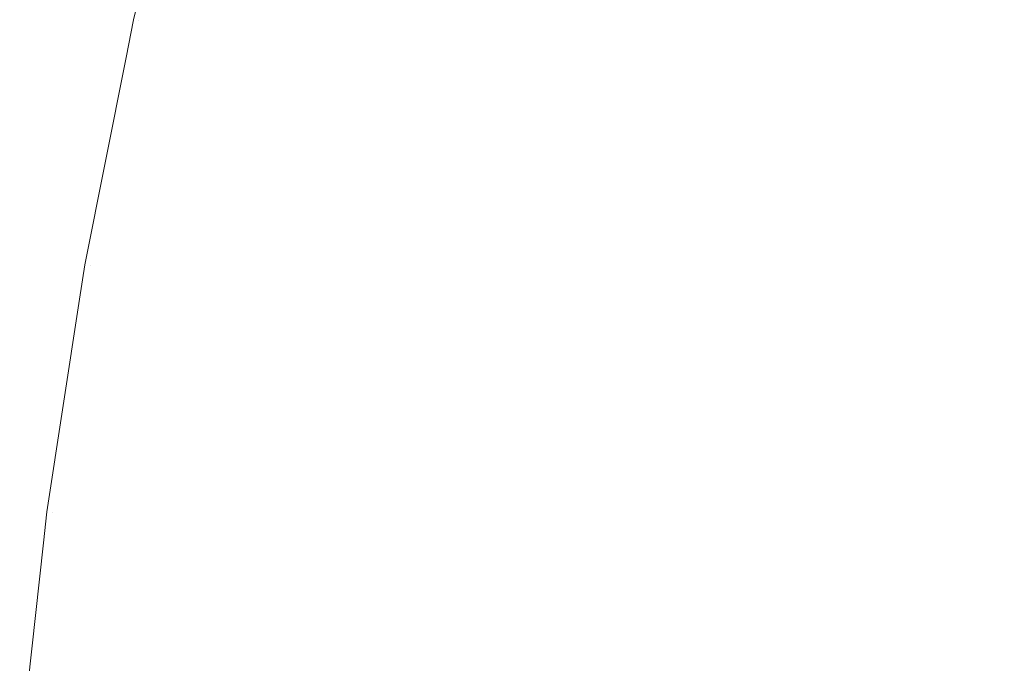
# Model space of a CAD drawing. Header units: centimetres. Extents: x -26 to 27.3, y 37.2 to 39.
# Tile 49 of 256: x -25.9594 to -25.9422, y 38.9105 to 38.9218. Entities that reach past the tile are written whole.
import ezdxf

# ---------------------------------------------------------------- set-up
doc = ezdxf.new("R2010")
doc.units = ezdxf.units.CM
doc.header["$LTSCALE"] = 2.54
doc.layers.add('Lucido design-1', color=7, linetype='Continuous')

# ---------------------------------------------------------------- blocks, each defined once
blk = doc.blocks.new('Gruppo-6-1')
at = {"color": 7, "linetype": 'Continuous', "lineweight": 9}
for points, invisible_edges in [([(-25.956503, 38.925273, -349.382667), (-25.957363, 38.921756, -349.382667), (-25.957317, 38.921746, -349.379592), (-25.956281, 38.925982, -349.379592)], 14), ([(-25.956503, 38.925273, -373.34943), (-25.957363, 38.921756, -373.34943), (-25.957317, 38.921746, -373.346355), (-25.956281, 38.925982, -373.346355)], 14), ([(-25.956234, 38.925969, -349.987027), (-25.95727, 38.921735, -349.987027), (-25.957363, 38.921756, -349.982667), (-25.956503, 38.925273, -349.982667)], 11), ([(-25.956234, 38.925969, -373.95379), (-25.95727, 38.921735, -373.95379), (-25.957363, 38.921756, -373.94943), (-25.956503, 38.925273, -373.94943)], 11), ([(-25.957108, 38.921699, -349.375446), (-25.956074, 38.925926, -349.375446), (-25.956281, 38.925982, -349.379592), (-25.957317, 38.921746, -349.379592)], 15), ([(-25.957108, 38.921699, -373.342209), (-25.956074, 38.925926, -373.342209), (-25.956281, 38.925982, -373.346355), (-25.957317, 38.921746, -373.346355)], 15), ([(-25.95727, 38.921735, -349.987027), (-25.956234, 38.925969, -349.987027), (-25.955977, 38.9259, -349.991159), (-25.957011, 38.921678, -349.991159)], 15), ([(-25.95727, 38.921735, -373.95379), (-25.956234, 38.925969, -373.95379), (-25.955977, 38.9259, -373.957922), (-25.957011, 38.921678, -373.957922)], 15), ([(-25.956732, 38.921616, -349.37131), (-25.955701, 38.925826, -349.37131), (-25.956074, 38.925926, -349.375446), (-25.957108, 38.921699, -349.375446)], 15), ([(-25.956732, 38.921616, -373.338073), (-25.955701, 38.925826, -373.338073), (-25.956074, 38.925926, -373.342209), (-25.957108, 38.921699, -373.342209)], 15), ([(-25.957011, 38.921678, -349.991159), (-25.955977, 38.9259, -349.991159), (-25.955556, 38.925787, -349.995273), (-25.956584, 38.921583, -349.995273)], 15), ([(-25.957011, 38.921678, -373.957922), (-25.955977, 38.9259, -373.957922), (-25.955556, 38.925787, -373.962036), (-25.956584, 38.921583, -373.962036)], 15), ([(-25.956187, 38.921495, -349.367189), (-25.955162, 38.925682, -349.367189), (-25.955701, 38.925826, -349.37131), (-25.956732, 38.921616, -349.37131)], 15), ([(-25.956187, 38.921495, -373.333952), (-25.955162, 38.925682, -373.333952), (-25.955701, 38.925826, -373.338073), (-25.956732, 38.921616, -373.338073)], 15), ([(-25.956584, 38.921583, -349.995273), (-25.955556, 38.925787, -349.995273), (-25.95497, 38.925631, -349.999363), (-25.955993, 38.921452, -349.999363)], 15), ([(-25.956584, 38.921583, -373.962036), (-25.955556, 38.925787, -373.962036), (-25.95497, 38.925631, -373.966126), (-25.955993, 38.921452, -373.966126)], 15), ([(-25.955475, 38.921337, -349.363092), (-25.954458, 38.925493, -349.363092), (-25.955162, 38.925682, -349.367189), (-25.956187, 38.921495, -349.367189)], 15), ([(-25.955475, 38.921337, -373.329855), (-25.954458, 38.925493, -373.329855), (-25.955162, 38.925682, -373.333952), (-25.956187, 38.921495, -373.333952)], 15), ([(-25.955993, 38.921452, -349.999363), (-25.95497, 38.925631, -349.999363), (-25.954223, 38.92543, -350.00342), (-25.955238, 38.921285, -350.00342)], 15), ([(-25.955993, 38.921452, -373.966126), (-25.95497, 38.925631, -373.966126), (-25.954223, 38.92543, -373.970183), (-25.955238, 38.921285, -373.970183)], 15), ([(-25.954596, 38.921142, -349.359025), (-25.953588, 38.92526, -349.359025), (-25.954458, 38.925493, -349.363092), (-25.955475, 38.921337, -349.363092)], 15), ([(-25.954596, 38.921142, -373.325788), (-25.953588, 38.92526, -373.325788), (-25.954458, 38.925493, -373.329855), (-25.955475, 38.921337, -373.329855)], 15), ([(-25.955238, 38.921285, -350.00342), (-25.954223, 38.92543, -350.00342), (-25.953316, 38.925187, -350.007438), (-25.95432, 38.921081, -350.007438)], 15), ([(-25.955238, 38.921285, -373.970183), (-25.954223, 38.92543, -373.970183), (-25.953316, 38.925187, -373.974201), (-25.95432, 38.921081, -373.974201)], 15), ([(-25.953551, 38.920911, -349.354995), (-25.952555, 38.924983, -349.354995), (-25.953588, 38.92526, -349.359025), (-25.954596, 38.921142, -349.359025)], 15), ([(-25.953551, 38.920911, -373.321758), (-25.952555, 38.924983, -373.321758), (-25.953588, 38.92526, -373.325788), (-25.954596, 38.921142, -373.325788)], 15), ([(-25.95432, 38.921081, -350.007438), (-25.953316, 38.925187, -350.007438), (-25.95225, 38.924902, -350.011411), (-25.953243, 38.920843, -350.011411)], 15), ([(-25.95432, 38.921081, -373.974201), (-25.953316, 38.925187, -373.974201), (-25.95225, 38.924902, -373.978174), (-25.953243, 38.920843, -373.978174)], 15), ([(-25.952342, 38.920643, -349.35101), (-25.951359, 38.924663, -349.35101), (-25.952555, 38.924983, -349.354995), (-25.953551, 38.920911, -349.354995)], 15), ([(-25.952342, 38.920643, -373.317773), (-25.951359, 38.924663, -373.317773), (-25.952555, 38.924983, -373.321758), (-25.953551, 38.920911, -373.321758)], 15), ([(-25.953243, 38.920843, -350.011411), (-25.95225, 38.924902, -350.011411), (-25.951028, 38.924574, -350.015332), (-25.952008, 38.920569, -350.015332)], 15), ([(-25.953243, 38.920843, -373.978174), (-25.95225, 38.924902, -373.978174), (-25.951028, 38.924574, -373.982095), (-25.952008, 38.920569, -373.982095)], 15), ([(-25.950971, 38.920339, -349.347077), (-25.950002, 38.924299, -349.347077), (-25.951359, 38.924663, -349.35101), (-25.952342, 38.920643, -349.35101)], 15), ([(-25.950971, 38.920339, -373.31384), (-25.950002, 38.924299, -373.31384), (-25.951359, 38.924663, -373.317773), (-25.952342, 38.920643, -373.317773)], 15), ([(-25.952008, 38.920569, -350.015332), (-25.951028, 38.924574, -350.015332), (-25.949652, 38.924206, -350.019194), (-25.950617, 38.92026, -350.019194)], 15), ([(-25.952008, 38.920569, -373.982095), (-25.951028, 38.924574, -373.982095), (-25.949652, 38.924206, -373.985957), (-25.950617, 38.92026, -373.985957)], 15), ([(-25.949439, 38.919999, -349.343202), (-25.948486, 38.923893, -349.343202), (-25.950002, 38.924299, -349.347077), (-25.950971, 38.920339, -349.347077)], 15), ([(-25.949439, 38.919999, -373.309965), (-25.948486, 38.923893, -373.309965), (-25.950002, 38.924299, -373.31384), (-25.950971, 38.920339, -373.31384)], 15), ([(-25.950617, 38.92026, -350.019194), (-25.949652, 38.924206, -350.019194), (-25.948125, 38.923796, -350.02299), (-25.949074, 38.919918, -350.02299)], 15), ([(-25.950617, 38.92026, -373.985957), (-25.949652, 38.924206, -373.985957), (-25.948125, 38.923796, -373.989753), (-25.949074, 38.919918, -373.989753)], 15), ([(-25.947748, 38.919624, -349.339392), (-25.946814, 38.923445, -349.339392), (-25.948486, 38.923893, -349.343202), (-25.949439, 38.919999, -349.343202)], 15), ([(-25.947748, 38.919624, -373.306155), (-25.946814, 38.923445, -373.306155), (-25.948486, 38.923893, -373.309965), (-25.949439, 38.919999, -373.309965)], 15), ([(-25.949074, 38.919918, -350.02299), (-25.948125, 38.923796, -350.02299), (-25.94645, 38.923348, -350.026716), (-25.947381, 38.919543, -350.026716)], 15), ([(-25.949074, 38.919918, -373.989753), (-25.948125, 38.923796, -373.989753), (-25.94645, 38.923348, -373.993479), (-25.947381, 38.919543, -373.993479)], 15), ([(-25.945902, 38.919215, -349.335655), (-25.944987, 38.922956, -349.335655), (-25.946814, 38.923445, -349.339392), (-25.947748, 38.919624, -349.339392)], 15), ([(-25.945902, 38.919215, -373.302418), (-25.944987, 38.922956, -373.302418), (-25.946814, 38.923445, -373.306155), (-25.947748, 38.919624, -373.306155)], 15), ([(-25.947381, 38.919543, -350.026716), (-25.94645, 38.923348, -350.026716), (-25.944631, 38.92286, -350.030363), (-25.945542, 38.919135, -350.030363)], 15), ([(-25.947381, 38.919543, -373.993479), (-25.94645, 38.923348, -373.993479), (-25.944631, 38.92286, -373.997126), (-25.945542, 38.919135, -373.997126)], 15), ([(-25.943903, 38.918772, -349.331997), (-25.943009, 38.922425, -349.331997), (-25.944987, 38.922956, -349.335655), (-25.945902, 38.919215, -349.335655)], 15), ([(-25.943903, 38.918772, -373.29876), (-25.943009, 38.922425, -373.29876), (-25.944987, 38.922956, -373.302418), (-25.945902, 38.919215, -373.302418)], 15), ([(-25.945542, 38.919135, -350.030363), (-25.944631, 38.92286, -350.030363), (-25.94267, 38.922335, -350.033928), (-25.943561, 38.918696, -350.033928)], 15), ([(-25.945542, 38.919135, -373.997126), (-25.944631, 38.92286, -373.997126), (-25.94267, 38.922335, -374.000691), (-25.943561, 38.918696, -374.000691)], 15), ([(-25.941753, 38.918295, -349.328425), (-25.940882, 38.921856, -349.328425), (-25.943009, 38.922425, -349.331997), (-25.943903, 38.918772, -349.331997)], 15), ([(-25.941753, 38.918295, -373.295188), (-25.940882, 38.921856, -373.295188), (-25.943009, 38.922425, -373.29876), (-25.943903, 38.918772, -373.29876)], 15), ([(-25.943561, 38.918696, -350.033928), (-25.94267, 38.922335, -350.033928), (-25.940572, 38.921773, -350.037403), (-25.94144, 38.918226, -350.037403)], 15), ([(-25.943561, 38.918696, -374.000691), (-25.94267, 38.922335, -374.000691), (-25.940572, 38.921773, -374.004166), (-25.94144, 38.918226, -374.004166)], 15), ([(-25.957494, 38.921098, -349.382667), (-25.958214, 38.917477, -349.382667), (-25.958168, 38.917469, -349.379592), (-25.957317, 38.921746, -349.379592)], 14), ([(-25.957494, 38.921098, -373.34943), (-25.958214, 38.917477, -373.34943), (-25.958168, 38.917469, -373.346355), (-25.957317, 38.921746, -373.346355)], 14), ([(-25.95727, 38.921735, -349.987027), (-25.958121, 38.91746, -349.987027), (-25.958214, 38.917477, -349.982667), (-25.957494, 38.921098, -349.982667)], 11), ([(-25.95727, 38.921735, -373.95379), (-25.958121, 38.91746, -373.95379), (-25.958214, 38.917477, -373.94943), (-25.957494, 38.921098, -373.94943)], 11), ([(-25.957957, 38.917431, -349.375446), (-25.957108, 38.921699, -349.375446), (-25.957317, 38.921746, -349.379592), (-25.958168, 38.917469, -349.379592)], 15), ([(-25.957957, 38.917431, -373.342209), (-25.957108, 38.921699, -373.342209), (-25.957317, 38.921746, -373.346355), (-25.958168, 38.917469, -373.346355)], 15), ([(-25.958121, 38.91746, -349.987027), (-25.95727, 38.921735, -349.987027), (-25.957011, 38.921678, -349.991159), (-25.957859, 38.917414, -349.991159)], 15), ([(-25.958121, 38.91746, -373.95379), (-25.95727, 38.921735, -373.95379), (-25.957011, 38.921678, -373.957922), (-25.957859, 38.917414, -373.957922)], 15), ([(-25.957577, 38.917364, -349.37131), (-25.956732, 38.921616, -349.37131), (-25.957108, 38.921699, -349.375446), (-25.957957, 38.917431, -349.375446)], 15), ([(-25.957577, 38.917364, -373.338073), (-25.956732, 38.921616, -373.338073), (-25.957108, 38.921699, -373.342209), (-25.957957, 38.917431, -373.342209)], 15), ([(-25.957317, 38.921746, -349.379592), (-25.957363, 38.921756, -349.382667), (-25.957494, 38.921098, -349.382667)], 9), ([(-25.957363, 38.921756, -349.982667), (-25.957494, 38.921098, -349.982667), (-25.957494, 38.921098, -349.382667), (-25.957363, 38.921756, -349.382667)], 10), ([(-25.957494, 38.921098, -349.982667), (-25.957363, 38.921756, -349.982667), (-25.95727, 38.921735, -349.987027)], 10), ([(-25.957317, 38.921746, -373.346355), (-25.957363, 38.921756, -373.34943), (-25.957494, 38.921098, -373.34943)], 9), ([(-25.957363, 38.921756, -373.94943), (-25.957494, 38.921098, -373.94943), (-25.957494, 38.921098, -373.34943), (-25.957363, 38.921756, -373.34943)], 10), ([(-25.957494, 38.921098, -373.94943), (-25.957363, 38.921756, -373.94943), (-25.95727, 38.921735, -373.95379)], 10), ([(-25.957859, 38.917414, -349.991159), (-25.957011, 38.921678, -349.991159), (-25.956584, 38.921583, -349.995273), (-25.957429, 38.917338, -349.995273)], 15), ([(-25.957859, 38.917414, -373.957922), (-25.957011, 38.921678, -373.957922), (-25.956584, 38.921583, -373.962036), (-25.957429, 38.917338, -373.962036)], 15), ([(-25.957028, 38.917268, -349.367189), (-25.956187, 38.921495, -349.367189), (-25.956732, 38.921616, -349.37131), (-25.957577, 38.917364, -349.37131)], 15), ([(-25.957028, 38.917268, -373.333952), (-25.956187, 38.921495, -373.333952), (-25.956732, 38.921616, -373.338073), (-25.957577, 38.917364, -373.338073)], 15), ([(-25.957429, 38.917338, -349.995273), (-25.956584, 38.921583, -349.995273), (-25.955993, 38.921452, -349.999363), (-25.956832, 38.917233, -349.999363)], 15), ([(-25.957429, 38.917338, -373.962036), (-25.956584, 38.921583, -373.962036), (-25.955993, 38.921452, -373.966126), (-25.956832, 38.917233, -373.966126)], 15), ([(-25.956309, 38.917141, -349.363092), (-25.955475, 38.921337, -349.363092), (-25.956187, 38.921495, -349.367189), (-25.957028, 38.917268, -349.367189)], 15), ([(-25.956309, 38.917141, -373.329855), (-25.955475, 38.921337, -373.329855), (-25.956187, 38.921495, -373.333952), (-25.957028, 38.917268, -373.333952)], 15), ([(-25.956832, 38.917233, -349.999363), (-25.955993, 38.921452, -349.999363), (-25.955238, 38.921285, -350.00342), (-25.95607, 38.917099, -350.00342)], 15), ([(-25.956832, 38.917233, -373.966126), (-25.955993, 38.921452, -373.966126), (-25.955238, 38.921285, -373.970183), (-25.95607, 38.917099, -373.970183)], 15), ([(-25.955423, 38.916985, -349.359025), (-25.954596, 38.921142, -349.359025), (-25.955475, 38.921337, -349.363092), (-25.956309, 38.917141, -349.363092)], 15), ([(-25.955423, 38.916985, -373.325788), (-25.954596, 38.921142, -373.325788), (-25.955475, 38.921337, -373.329855), (-25.956309, 38.917141, -373.329855)], 15), ([(-25.95607, 38.917099, -350.00342), (-25.955238, 38.921285, -350.00342), (-25.95432, 38.921081, -350.007438), (-25.955145, 38.916936, -350.007438)], 15), ([(-25.95607, 38.917099, -373.970183), (-25.955238, 38.921285, -373.970183), (-25.95432, 38.921081, -373.974201), (-25.955145, 38.916936, -373.974201)], 15), ([(-25.958214, 38.917477, -349.382667), (-25.957494, 38.921098, -349.382667), (-25.957494, 38.921098, -349.982667), (-25.958214, 38.917477, -349.982667)], 10), ([(-25.958214, 38.917477, -373.34943), (-25.957494, 38.921098, -373.34943), (-25.957494, 38.921098, -373.94943), (-25.958214, 38.917477, -373.94943)], 10), ([(-25.954369, 38.916799, -349.354995), (-25.953551, 38.920911, -349.354995), (-25.954596, 38.921142, -349.359025), (-25.955423, 38.916985, -349.359025)], 15), ([(-25.954369, 38.916799, -373.321758), (-25.953551, 38.920911, -373.321758), (-25.954596, 38.921142, -373.325788), (-25.955423, 38.916985, -373.325788)], 15), ([(-25.955145, 38.916936, -350.007438), (-25.95432, 38.921081, -350.007438), (-25.953243, 38.920843, -350.011411), (-25.954058, 38.916744, -350.011411)], 15), ([(-25.955145, 38.916936, -373.974201), (-25.95432, 38.921081, -373.974201), (-25.953243, 38.920843, -373.978174), (-25.954058, 38.916744, -373.978174)], 15), ([(-25.95315, 38.916584, -349.35101), (-25.952342, 38.920643, -349.35101), (-25.953551, 38.920911, -349.354995), (-25.954369, 38.916799, -349.354995)], 15), ([(-25.95315, 38.916584, -373.317773), (-25.952342, 38.920643, -373.317773), (-25.953551, 38.920911, -373.321758), (-25.954369, 38.916799, -373.321758)], 15), ([(-25.954058, 38.916744, -350.011411), (-25.953243, 38.920843, -350.011411), (-25.952008, 38.920569, -350.015332), (-25.952812, 38.916524, -350.015332)], 15), ([(-25.954058, 38.916744, -373.978174), (-25.953243, 38.920843, -373.978174), (-25.952008, 38.920569, -373.982095), (-25.952812, 38.916524, -373.982095)], 15), ([(-25.951766, 38.91634, -349.347077), (-25.950971, 38.920339, -349.347077), (-25.952342, 38.920643, -349.35101), (-25.95315, 38.916584, -349.35101)], 15), ([(-25.951766, 38.91634, -373.31384), (-25.950971, 38.920339, -373.31384), (-25.952342, 38.920643, -373.317773), (-25.95315, 38.916584, -373.317773)], 15), ([(-25.952812, 38.916524, -350.015332), (-25.952008, 38.920569, -350.015332), (-25.950617, 38.92026, -350.019194), (-25.95141, 38.916277, -350.019194)], 15), ([(-25.952812, 38.916524, -373.982095), (-25.952008, 38.920569, -373.982095), (-25.950617, 38.92026, -373.985957), (-25.95141, 38.916277, -373.985957)], 15), ([(-25.950221, 38.916067, -349.343202), (-25.949439, 38.919999, -349.343202), (-25.950971, 38.920339, -349.347077), (-25.951766, 38.91634, -349.347077)], 15), ([(-25.950221, 38.916067, -373.309965), (-25.949439, 38.919999, -373.309965), (-25.950971, 38.920339, -373.31384), (-25.951766, 38.91634, -373.31384)], 15), ([(-25.95141, 38.916277, -350.019194), (-25.950617, 38.92026, -350.019194), (-25.949074, 38.919918, -350.02299), (-25.949853, 38.916002, -350.02299)], 15), ([(-25.95141, 38.916277, -373.985957), (-25.950617, 38.92026, -373.985957), (-25.949074, 38.919918, -373.989753), (-25.949853, 38.916002, -373.989753)], 15), ([(-25.948516, 38.915767, -349.339392), (-25.947748, 38.919624, -349.339392), (-25.949439, 38.919999, -349.343202), (-25.950221, 38.916067, -349.343202)], 15), ([(-25.948516, 38.915767, -373.306155), (-25.947748, 38.919624, -373.306155), (-25.949439, 38.919999, -373.309965), (-25.950221, 38.916067, -373.309965)], 15), ([(-25.949853, 38.916002, -350.02299), (-25.949074, 38.919918, -350.02299), (-25.947381, 38.919543, -350.026716), (-25.948146, 38.915701, -350.026716)], 15), ([(-25.949853, 38.916002, -373.989753), (-25.949074, 38.919918, -373.989753), (-25.947381, 38.919543, -373.993479), (-25.948146, 38.915701, -373.993479)], 15), ([(-25.946653, 38.915438, -349.335655), (-25.945902, 38.919215, -349.335655), (-25.947748, 38.919624, -349.339392), (-25.948516, 38.915767, -349.339392)], 15), ([(-25.946653, 38.915438, -373.302418), (-25.945902, 38.919215, -373.302418), (-25.947748, 38.919624, -373.306155), (-25.948516, 38.915767, -373.306155)], 15), ([(-25.948146, 38.915701, -350.026716), (-25.947381, 38.919543, -350.026716), (-25.945542, 38.919135, -350.030363), (-25.946291, 38.915374, -350.030363)], 15), ([(-25.948146, 38.915701, -373.993479), (-25.947381, 38.919543, -373.993479), (-25.945542, 38.919135, -373.997126), (-25.946291, 38.915374, -373.997126)], 15), ([(-25.944636, 38.915083, -349.331997), (-25.943903, 38.918772, -349.331997), (-25.945902, 38.919215, -349.335655), (-25.946653, 38.915438, -349.335655)], 15), ([(-25.944636, 38.915083, -373.29876), (-25.943903, 38.918772, -373.29876), (-25.945902, 38.919215, -373.302418), (-25.946653, 38.915438, -373.302418)], 15), ([(-25.946291, 38.915374, -350.030363), (-25.945542, 38.919135, -350.030363), (-25.943561, 38.918696, -350.033928), (-25.944291, 38.915022, -350.033928)], 15), ([(-25.946291, 38.915374, -373.997126), (-25.945542, 38.919135, -373.997126), (-25.943561, 38.918696, -374.000691), (-25.944291, 38.915022, -374.000691)], 15), ([(-25.942468, 38.9147, -349.328425), (-25.941753, 38.918295, -349.328425), (-25.943903, 38.918772, -349.331997), (-25.944636, 38.915083, -349.331997)], 15), ([(-25.942468, 38.9147, -373.295188), (-25.941753, 38.918295, -373.295188), (-25.943903, 38.918772, -373.29876), (-25.944636, 38.915083, -373.29876)], 15), ([(-25.944291, 38.915022, -350.033928), (-25.943561, 38.918696, -350.033928), (-25.94144, 38.918226, -350.037403), (-25.942152, 38.914645, -350.037403)], 15), ([(-25.944291, 38.915022, -374.000691), (-25.943561, 38.918696, -374.000691), (-25.94144, 38.918226, -374.004166), (-25.942152, 38.914645, -374.004166)], 15), ([(-25.940152, 38.914292, -349.324944), (-25.939457, 38.917786, -349.324944), (-25.941753, 38.918295, -349.328425), (-25.942468, 38.9147, -349.328425)], 15), ([(-25.940152, 38.914292, -373.291708), (-25.939457, 38.917786, -373.291708), (-25.941753, 38.918295, -373.295188), (-25.942468, 38.9147, -373.295188)], 15), ([(-25.942152, 38.914645, -350.037403), (-25.94144, 38.918226, -350.037403), (-25.939184, 38.917726, -350.040783), (-25.939876, 38.914243, -350.040783)], 15), ([(-25.958307, 38.916878, -349.382667), (-25.958878, 38.913165, -349.382667), (-25.958831, 38.913158, -349.379592), (-25.958168, 38.917469, -349.379592)], 14), ([(-25.958307, 38.916878, -373.34943), (-25.958878, 38.913165, -373.34943), (-25.958831, 38.913158, -373.346355), (-25.958168, 38.917469, -373.346355)], 14), ([(-25.958121, 38.91746, -349.987027), (-25.958784, 38.913152, -349.987027), (-25.958878, 38.913165, -349.982667), (-25.958307, 38.916878, -349.982667)], 11), ([(-25.958121, 38.91746, -373.95379), (-25.958784, 38.913152, -373.95379), (-25.958878, 38.913165, -373.94943), (-25.958307, 38.916878, -373.94943)], 11), ([(-25.958619, 38.913131, -349.375446), (-25.957957, 38.917431, -349.375446), (-25.958168, 38.917469, -349.379592), (-25.958831, 38.913158, -349.379592)], 15), ([(-25.958619, 38.913131, -373.342209), (-25.957957, 38.917431, -373.342209), (-25.958168, 38.917469, -373.346355), (-25.958831, 38.913158, -373.346355)], 15), ([(-25.958784, 38.913152, -349.987027), (-25.958121, 38.91746, -349.987027), (-25.957859, 38.917414, -349.991159), (-25.95852, 38.913117, -349.991159)], 15), ([(-25.958784, 38.913152, -373.95379), (-25.958121, 38.91746, -373.95379), (-25.957859, 38.917414, -373.957922), (-25.95852, 38.913117, -373.957922)], 15), ([(-25.958237, 38.91308, -349.37131), (-25.957577, 38.917364, -349.37131), (-25.957957, 38.917431, -349.375446), (-25.958619, 38.913131, -349.375446)], 15), ([(-25.958237, 38.91308, -373.338073), (-25.957577, 38.917364, -373.338073), (-25.957957, 38.917431, -373.342209), (-25.958619, 38.913131, -373.342209)], 15), ([(-25.95852, 38.913117, -349.991159), (-25.957859, 38.917414, -349.991159), (-25.957429, 38.917338, -349.995273), (-25.958087, 38.91306, -349.995273)], 15), ([(-25.95852, 38.913117, -373.957922), (-25.957859, 38.917414, -373.957922), (-25.957429, 38.917338, -373.962036), (-25.958087, 38.91306, -373.962036)], 15), ([(-25.958168, 38.917469, -349.379592), (-25.958214, 38.917477, -349.382667), (-25.958307, 38.916878, -349.382667)], 9), ([(-25.958214, 38.917477, -349.982667), (-25.958307, 38.916878, -349.982667), (-25.958307, 38.916878, -349.382667), (-25.958214, 38.917477, -349.382667)], 10), ([(-25.958307, 38.916878, -349.982667), (-25.958214, 38.917477, -349.982667), (-25.958121, 38.91746, -349.987027)], 10), ([(-25.958168, 38.917469, -373.346355), (-25.958214, 38.917477, -373.34943), (-25.958307, 38.916878, -373.34943)], 9), ([(-25.958214, 38.917477, -373.94943), (-25.958307, 38.916878, -373.94943), (-25.958307, 38.916878, -373.34943), (-25.958214, 38.917477, -373.34943)], 10), ([(-25.958307, 38.916878, -373.94943), (-25.958214, 38.917477, -373.94943), (-25.958121, 38.91746, -373.95379)], 10), ([(-25.957683, 38.913007, -349.367189), (-25.957028, 38.917268, -349.367189), (-25.957577, 38.917364, -349.37131), (-25.958237, 38.91308, -349.37131)], 15), ([(-25.957683, 38.913007, -373.333952), (-25.957028, 38.917268, -373.333952), (-25.957577, 38.917364, -373.338073), (-25.958237, 38.91308, -373.338073)], 15), ([(-25.958087, 38.91306, -349.995273), (-25.957429, 38.917338, -349.995273), (-25.956832, 38.917233, -349.999363), (-25.957487, 38.912981, -349.999363)], 15), ([(-25.958087, 38.91306, -373.962036), (-25.957429, 38.917338, -373.962036), (-25.956832, 38.917233, -373.966126), (-25.957487, 38.912981, -373.966126)], 15), ([(-25.95696, 38.912912, -349.363092), (-25.956309, 38.917141, -349.363092), (-25.957028, 38.917268, -349.367189), (-25.957683, 38.913007, -349.367189)], 15), ([(-25.95696, 38.912912, -373.329855), (-25.956309, 38.917141, -373.329855), (-25.957028, 38.917268, -373.333952), (-25.957683, 38.913007, -373.333952)], 15), ([(-25.957487, 38.912981, -349.999363), (-25.956832, 38.917233, -349.999363), (-25.95607, 38.917099, -350.00342), (-25.95672, 38.91288, -350.00342)], 15), ([(-25.957487, 38.912981, -373.966126), (-25.956832, 38.917233, -373.966126), (-25.95607, 38.917099, -373.970183), (-25.95672, 38.91288, -373.970183)], 15), ([(-25.956068, 38.912795, -349.359025), (-25.955423, 38.916985, -349.359025), (-25.956309, 38.917141, -349.363092), (-25.95696, 38.912912, -349.363092)], 15), ([(-25.956068, 38.912795, -373.325788), (-25.955423, 38.916985, -373.325788), (-25.956309, 38.917141, -373.329855), (-25.95696, 38.912912, -373.329855)], 15), ([(-25.95672, 38.91288, -350.00342), (-25.95607, 38.917099, -350.00342), (-25.955145, 38.916936, -350.007438), (-25.955788, 38.912758, -350.007438)], 15), ([(-25.95672, 38.91288, -373.970183), (-25.95607, 38.917099, -373.970183), (-25.955145, 38.916936, -373.974201), (-25.955788, 38.912758, -373.974201)], 15), ([(-25.958878, 38.913165, -349.382667), (-25.958307, 38.916878, -349.382667), (-25.958307, 38.916878, -349.982667), (-25.958878, 38.913165, -349.982667)], 10), ([(-25.958878, 38.913165, -373.34943), (-25.958307, 38.916878, -373.34943), (-25.958307, 38.916878, -373.94943), (-25.958878, 38.913165, -373.94943)], 10), ([(-25.955007, 38.912655, -349.354995), (-25.954369, 38.916799, -349.354995), (-25.955423, 38.916985, -349.359025), (-25.956068, 38.912795, -349.359025)], 15), ([(-25.955007, 38.912655, -373.321758), (-25.954369, 38.916799, -373.321758), (-25.955423, 38.916985, -373.325788), (-25.956068, 38.912795, -373.325788)], 15), ([(-25.955788, 38.912758, -350.007438), (-25.955145, 38.916936, -350.007438), (-25.954058, 38.916744, -350.011411), (-25.954694, 38.912614, -350.011411)], 15), ([(-25.955788, 38.912758, -373.974201), (-25.955145, 38.916936, -373.974201), (-25.954058, 38.916744, -373.978174), (-25.954694, 38.912614, -373.978174)], 15), ([(-25.953779, 38.912493, -349.35101), (-25.95315, 38.916584, -349.35101), (-25.954369, 38.916799, -349.354995), (-25.955007, 38.912655, -349.354995)], 15), ([(-25.953779, 38.912493, -373.317773), (-25.95315, 38.916584, -373.317773), (-25.954369, 38.916799, -373.321758), (-25.955007, 38.912655, -373.321758)], 15), ([(-25.954694, 38.912614, -350.011411), (-25.954058, 38.916744, -350.011411), (-25.952812, 38.916524, -350.015332), (-25.95344, 38.912449, -350.015332)], 15), ([(-25.954694, 38.912614, -373.978174), (-25.954058, 38.916744, -373.978174), (-25.952812, 38.916524, -373.982095), (-25.95344, 38.912449, -373.982095)], 15), ([(-25.952387, 38.91231, -349.347077), (-25.951766, 38.91634, -349.347077), (-25.95315, 38.916584, -349.35101), (-25.953779, 38.912493, -349.35101)], 15), ([(-25.952387, 38.91231, -373.31384), (-25.951766, 38.91634, -373.31384), (-25.95315, 38.916584, -373.317773), (-25.953779, 38.912493, -373.317773)], 15), ([(-25.95344, 38.912449, -350.015332), (-25.952812, 38.916524, -350.015332), (-25.95141, 38.916277, -350.019194), (-25.952027, 38.912263, -350.019194)], 15), ([(-25.95344, 38.912449, -373.982095), (-25.952812, 38.916524, -373.982095), (-25.95141, 38.916277, -373.985957), (-25.952027, 38.912263, -373.985957)], 15), ([(-25.950831, 38.912105, -349.343202), (-25.950221, 38.916067, -349.343202), (-25.951766, 38.91634, -349.347077), (-25.952387, 38.91231, -349.347077)], 15), ([(-25.950831, 38.912105, -373.309965), (-25.950221, 38.916067, -373.309965), (-25.951766, 38.91634, -373.31384), (-25.952387, 38.91231, -373.31384)], 15), ([(-25.952027, 38.912263, -350.019194), (-25.95141, 38.916277, -350.019194), (-25.949853, 38.916002, -350.02299), (-25.95046, 38.912056, -350.02299)], 15), ([(-25.952027, 38.912263, -373.985957), (-25.95141, 38.916277, -373.985957), (-25.949853, 38.916002, -373.989753), (-25.95046, 38.912056, -373.989753)], 15), ([(-25.949114, 38.911879, -349.339392), (-25.948516, 38.915767, -349.339392), (-25.950221, 38.916067, -349.343202), (-25.950831, 38.912105, -349.343202)], 15), ([(-25.949114, 38.911879, -373.306155), (-25.948516, 38.915767, -373.306155), (-25.950221, 38.916067, -373.309965), (-25.950831, 38.912105, -373.309965)], 15), ([(-25.95046, 38.912056, -350.02299), (-25.949853, 38.916002, -350.02299), (-25.948146, 38.915701, -350.026716), (-25.948741, 38.91183, -350.026716)], 15), ([(-25.95046, 38.912056, -373.989753), (-25.949853, 38.916002, -373.989753), (-25.948146, 38.915701, -373.993479), (-25.948741, 38.91183, -373.993479)], 15), ([(-25.947239, 38.911632, -349.335655), (-25.946653, 38.915438, -349.335655), (-25.948516, 38.915767, -349.339392), (-25.949114, 38.911879, -349.339392)], 15), ([(-25.947239, 38.911632, -373.302418), (-25.946653, 38.915438, -373.302418), (-25.948516, 38.915767, -373.306155), (-25.949114, 38.911879, -373.306155)], 15), ([(-25.948741, 38.91183, -350.026716), (-25.948146, 38.915701, -350.026716), (-25.946291, 38.915374, -350.030363), (-25.946874, 38.911584, -350.030363)], 15), ([(-25.948741, 38.91183, -373.993479), (-25.948146, 38.915701, -373.993479), (-25.946291, 38.915374, -373.997126), (-25.946874, 38.911584, -373.997126)], 15), ([(-25.945209, 38.911365, -349.331997), (-25.944636, 38.915083, -349.331997), (-25.946653, 38.915438, -349.335655), (-25.947239, 38.911632, -349.335655)], 15), ([(-25.945209, 38.911365, -373.29876), (-25.944636, 38.915083, -373.29876), (-25.946653, 38.915438, -373.302418), (-25.947239, 38.911632, -373.302418)], 15), ([(-25.946874, 38.911584, -350.030363), (-25.946291, 38.915374, -350.030363), (-25.944291, 38.915022, -350.033928), (-25.944861, 38.911319, -350.033928)], 15), ([(-25.946874, 38.911584, -373.997126), (-25.946291, 38.915374, -373.997126), (-25.944291, 38.915022, -374.000691), (-25.944861, 38.911319, -374.000691)], 15), ([(-25.943026, 38.911078, -349.328425), (-25.942468, 38.9147, -349.328425), (-25.944636, 38.915083, -349.331997), (-25.945209, 38.911365, -349.331997)], 15), ([(-25.943026, 38.911078, -373.295188), (-25.942468, 38.9147, -373.295188), (-25.944636, 38.915083, -373.29876), (-25.945209, 38.911365, -373.29876)], 15), ([(-25.944861, 38.911319, -350.033928), (-25.944291, 38.915022, -350.033928), (-25.942152, 38.914645, -350.037403), (-25.942708, 38.911036, -350.037403)], 15), ([(-25.944861, 38.911319, -374.000691), (-25.944291, 38.915022, -374.000691), (-25.942152, 38.914645, -374.004166), (-25.942708, 38.911036, -374.004166)], 15), ([(-25.940694, 38.910771, -349.324944), (-25.940152, 38.914292, -349.324944), (-25.942468, 38.9147, -349.328425), (-25.943026, 38.911078, -349.328425)], 15), ([(-25.940694, 38.910771, -373.291708), (-25.940152, 38.914292, -373.291708), (-25.942468, 38.9147, -373.295188), (-25.943026, 38.911078, -373.295188)], 15), ([(-25.942708, 38.911036, -350.037403), (-25.942152, 38.914645, -350.037403), (-25.939876, 38.914243, -350.040783), (-25.940416, 38.910734, -350.040783)], 15), ([(-25.942708, 38.911036, -374.004166), (-25.942152, 38.914645, -374.004166), (-25.939876, 38.914243, -374.007546), (-25.940416, 38.910734, -374.007546)], 15), ([(-25.958938, 38.91262, -349.382667), (-25.959353, 38.908828, -349.382667), (-25.959306, 38.908823, -349.379592), (-25.958831, 38.913158, -349.379592)], 14), ([(-25.958938, 38.91262, -373.34943), (-25.959353, 38.908828, -373.34943), (-25.959306, 38.908823, -373.346355), (-25.958831, 38.913158, -373.346355)], 14), ([(-25.958784, 38.913152, -349.987027), (-25.959258, 38.908819, -349.987027), (-25.959353, 38.908828, -349.982667), (-25.958938, 38.91262, -349.982667)], 11), ([(-25.958784, 38.913152, -373.95379), (-25.959258, 38.908819, -373.95379), (-25.959353, 38.908828, -373.94943), (-25.958938, 38.91262, -373.94943)], 11), ([(-25.959093, 38.908805, -349.375446), (-25.958619, 38.913131, -349.375446), (-25.958831, 38.913158, -349.379592), (-25.959306, 38.908823, -349.379592)], 15), ([(-25.959093, 38.908805, -373.342209), (-25.958619, 38.913131, -373.342209), (-25.958831, 38.913158, -373.346355), (-25.959306, 38.908823, -373.346355)], 15), ([(-25.959258, 38.908819, -349.987027), (-25.958784, 38.913152, -349.987027), (-25.95852, 38.913117, -349.991159), (-25.958993, 38.908796, -349.991159)], 15), ([(-25.959258, 38.908819, -373.95379), (-25.958784, 38.913152, -373.95379), (-25.95852, 38.913117, -373.957922), (-25.958993, 38.908796, -373.957922)], 15), ([(-25.958709, 38.908771, -349.37131), (-25.958237, 38.91308, -349.37131), (-25.958619, 38.913131, -349.375446), (-25.959093, 38.908805, -349.375446)], 15), ([(-25.958709, 38.908771, -373.338073), (-25.958237, 38.91308, -373.338073), (-25.958619, 38.913131, -373.342209), (-25.959093, 38.908805, -373.342209)], 15), ([(-25.958993, 38.908796, -349.991159), (-25.95852, 38.913117, -349.991159), (-25.958087, 38.91306, -349.995273), (-25.958558, 38.908758, -349.995273)], 15), ([(-25.958993, 38.908796, -373.957922), (-25.95852, 38.913117, -373.957922), (-25.958087, 38.91306, -373.962036), (-25.958558, 38.908758, -373.962036)], 15), ([(-25.958831, 38.913158, -349.379592), (-25.958878, 38.913165, -349.382667), (-25.958938, 38.91262, -349.382667)], 9), ([(-25.958878, 38.913165, -349.982667), (-25.958938, 38.91262, -349.982667), (-25.958938, 38.91262, -349.382667), (-25.958878, 38.913165, -349.382667)], 10), ([(-25.958938, 38.91262, -349.982667), (-25.958878, 38.913165, -349.982667), (-25.958784, 38.913152, -349.987027)], 10), ([(-25.958831, 38.913158, -373.346355), (-25.958878, 38.913165, -373.34943), (-25.958938, 38.91262, -373.34943)], 9), ([(-25.958878, 38.913165, -373.94943), (-25.958938, 38.91262, -373.94943), (-25.958938, 38.91262, -373.34943), (-25.958878, 38.913165, -373.34943)], 10), ([(-25.958938, 38.91262, -373.94943), (-25.958878, 38.913165, -373.94943), (-25.958784, 38.913152, -373.95379)], 10), ([(-25.958153, 38.908723, -349.367189), (-25.957683, 38.913007, -349.367189), (-25.958237, 38.91308, -349.37131), (-25.958709, 38.908771, -349.37131)], 15), ([(-25.958153, 38.908723, -373.333952), (-25.957683, 38.913007, -373.333952), (-25.958237, 38.91308, -373.338073), (-25.958709, 38.908771, -373.338073)], 15), ([(-25.958558, 38.908758, -349.995273), (-25.958087, 38.91306, -349.995273), (-25.957487, 38.912981, -349.999363), (-25.957955, 38.908705, -349.999363)], 15), ([(-25.958558, 38.908758, -373.962036), (-25.958087, 38.91306, -373.962036), (-25.957487, 38.912981, -373.966126), (-25.957955, 38.908705, -373.966126)], 15), ([(-25.957426, 38.908659, -349.363092), (-25.95696, 38.912912, -349.363092), (-25.957683, 38.913007, -349.367189), (-25.958153, 38.908723, -349.367189)], 15), ([(-25.957426, 38.908659, -373.329855), (-25.95696, 38.912912, -373.329855), (-25.957683, 38.913007, -373.333952), (-25.958153, 38.908723, -373.333952)], 15), ([(-25.957955, 38.908705, -349.999363), (-25.957487, 38.912981, -349.999363), (-25.95672, 38.91288, -350.00342), (-25.957184, 38.908638, -350.00342)], 15), ([(-25.957955, 38.908705, -373.966126), (-25.957487, 38.912981, -373.966126), (-25.95672, 38.91288, -373.970183), (-25.957184, 38.908638, -373.970183)], 15), ([(-25.956529, 38.908581, -349.359025), (-25.956068, 38.912795, -349.359025), (-25.95696, 38.912912, -349.363092), (-25.957426, 38.908659, -349.363092)], 15), ([(-25.956529, 38.908581, -373.325788), (-25.956068, 38.912795, -373.325788), (-25.95696, 38.912912, -373.329855), (-25.957426, 38.908659, -373.329855)], 15), ([(-25.957184, 38.908638, -350.00342), (-25.95672, 38.91288, -350.00342), (-25.955788, 38.912758, -350.007438), (-25.956248, 38.908556, -350.007438)], 15), ([(-25.957184, 38.908638, -373.970183), (-25.95672, 38.91288, -373.970183), (-25.955788, 38.912758, -373.974201), (-25.956248, 38.908556, -373.974201)], 15), ([(-25.955463, 38.908487, -349.354995), (-25.955007, 38.912655, -349.354995), (-25.956068, 38.912795, -349.359025), (-25.956529, 38.908581, -349.359025)], 15), ([(-25.955463, 38.908487, -373.321758), (-25.955007, 38.912655, -373.321758), (-25.956068, 38.912795, -373.325788), (-25.956529, 38.908581, -373.325788)], 15), ([(-25.956248, 38.908556, -350.007438), (-25.955788, 38.912758, -350.007438), (-25.954694, 38.912614, -350.011411), (-25.955149, 38.90846, -350.011411)], 15), ([(-25.956248, 38.908556, -373.974201), (-25.955788, 38.912758, -373.974201), (-25.954694, 38.912614, -373.978174), (-25.955149, 38.90846, -373.978174)], 15), ([(-25.959353, 38.908828, -349.382667), (-25.958938, 38.91262, -349.382667), (-25.958938, 38.91262, -349.982667), (-25.959353, 38.908828, -349.982667)], 10), ([(-25.959353, 38.908828, -373.34943), (-25.958938, 38.91262, -373.34943), (-25.958938, 38.91262, -373.94943), (-25.959353, 38.908828, -373.94943)], 10), ([(-25.95423, 38.908379, -349.35101), (-25.953779, 38.912493, -349.35101), (-25.955007, 38.912655, -349.354995), (-25.955463, 38.908487, -349.354995)], 15), ([(-25.95423, 38.908379, -373.317773), (-25.953779, 38.912493, -373.317773), (-25.955007, 38.912655, -373.321758), (-25.955463, 38.908487, -373.321758)], 15), ([(-25.955149, 38.90846, -350.011411), (-25.954694, 38.912614, -350.011411), (-25.95344, 38.912449, -350.015332), (-25.953889, 38.908349, -350.015332)], 15), ([(-25.955149, 38.90846, -373.978174), (-25.954694, 38.912614, -373.978174), (-25.95344, 38.912449, -373.982095), (-25.953889, 38.908349, -373.982095)], 15), ([(-25.95283, 38.908257, -349.347077), (-25.952387, 38.91231, -349.347077), (-25.953779, 38.912493, -349.35101), (-25.95423, 38.908379, -349.35101)], 15), ([(-25.95283, 38.908257, -373.31384), (-25.952387, 38.91231, -373.31384), (-25.953779, 38.912493, -373.317773), (-25.95423, 38.908379, -373.317773)], 15), ([(-25.953889, 38.908349, -350.015332), (-25.95344, 38.912449, -350.015332), (-25.952027, 38.912263, -350.019194), (-25.95247, 38.908225, -350.019194)], 15), ([(-25.953889, 38.908349, -373.982095), (-25.95344, 38.912449, -373.982095), (-25.952027, 38.912263, -373.985957), (-25.95247, 38.908225, -373.985957)], 15), ([(-25.951267, 38.90812, -349.343202), (-25.950831, 38.912105, -349.343202), (-25.952387, 38.91231, -349.347077), (-25.95283, 38.908257, -349.347077)], 15), ([(-25.951267, 38.90812, -373.309965), (-25.950831, 38.912105, -373.309965), (-25.952387, 38.91231, -373.31384), (-25.95283, 38.908257, -373.31384)], 15), ([(-25.95247, 38.908225, -350.019194), (-25.952027, 38.912263, -350.019194), (-25.95046, 38.912056, -350.02299), (-25.950895, 38.908088, -350.02299)], 15), ([(-25.95247, 38.908225, -373.985957), (-25.952027, 38.912263, -373.985957), (-25.95046, 38.912056, -373.989753), (-25.950895, 38.908088, -373.989753)], 15), ([(-25.949542, 38.907969, -349.339392), (-25.949114, 38.911879, -349.339392), (-25.950831, 38.912105, -349.343202), (-25.951267, 38.90812, -349.343202)], 15), ([(-25.949542, 38.907969, -373.306155), (-25.949114, 38.911879, -373.306155), (-25.950831, 38.912105, -373.309965), (-25.951267, 38.90812, -373.309965)], 15), ([(-25.950895, 38.908088, -350.02299), (-25.95046, 38.912056, -350.02299), (-25.948741, 38.91183, -350.026716), (-25.949168, 38.907936, -350.026716)], 15), ([(-25.950895, 38.908088, -373.989753), (-25.95046, 38.912056, -373.989753), (-25.948741, 38.91183, -373.993479), (-25.949168, 38.907936, -373.993479)], 15), ([(-25.947658, 38.907804, -349.335655), (-25.947239, 38.911632, -349.335655), (-25.949114, 38.911879, -349.339392), (-25.949542, 38.907969, -349.339392)], 15), ([(-25.947658, 38.907804, -373.302418), (-25.947239, 38.911632, -373.302418), (-25.949114, 38.911879, -373.306155), (-25.949542, 38.907969, -373.306155)], 15), ([(-25.949168, 38.907936, -350.026716), (-25.948741, 38.91183, -350.026716), (-25.946874, 38.911584, -350.030363), (-25.947291, 38.907772, -350.030363)], 15), ([(-25.949168, 38.907936, -373.993479), (-25.948741, 38.91183, -373.993479), (-25.946874, 38.911584, -373.997126), (-25.947291, 38.907772, -373.997126)], 15), ([(-25.945618, 38.907626, -349.331997), (-25.945209, 38.911365, -349.331997), (-25.947239, 38.911632, -349.335655), (-25.947658, 38.907804, -349.335655)], 15), ([(-25.945618, 38.907626, -373.29876), (-25.945209, 38.911365, -373.29876), (-25.947239, 38.911632, -373.302418), (-25.947658, 38.907804, -373.302418)], 15), ([(-25.947291, 38.907772, -350.030363), (-25.946874, 38.911584, -350.030363), (-25.944861, 38.911319, -350.033928), (-25.945269, 38.907595, -350.033928)], 15), ([(-25.947291, 38.907772, -373.997126), (-25.946874, 38.911584, -373.997126), (-25.944861, 38.911319, -374.000691), (-25.945269, 38.907595, -374.000691)], 15), ([(-25.943425, 38.907434, -349.328425), (-25.943026, 38.911078, -349.328425), (-25.945209, 38.911365, -349.331997), (-25.945618, 38.907626, -349.331997)], 15), ([(-25.943425, 38.907434, -373.295188), (-25.943026, 38.911078, -373.295188), (-25.945209, 38.911365, -373.29876), (-25.945618, 38.907626, -373.29876)], 15), ([(-25.945269, 38.907595, -350.033928), (-25.944861, 38.911319, -350.033928), (-25.942708, 38.911036, -350.037403), (-25.943105, 38.907406, -350.037403)], 15), ([(-25.945269, 38.907595, -374.000691), (-25.944861, 38.911319, -374.000691), (-25.942708, 38.911036, -374.004166), (-25.943105, 38.907406, -374.004166)], 15), ([(-25.941082, 38.907229, -349.324944), (-25.940694, 38.910771, -349.324944), (-25.943026, 38.911078, -349.328425), (-25.943425, 38.907434, -349.328425)], 15), ([(-25.941082, 38.907229, -373.291708), (-25.940694, 38.910771, -373.291708), (-25.943026, 38.911078, -373.295188), (-25.943425, 38.907434, -373.295188)], 15), ([(-25.943105, 38.907406, -350.037403), (-25.942708, 38.911036, -350.037403), (-25.940416, 38.910734, -350.040783), (-25.940803, 38.907205, -350.040783)], 15), ([(-25.943105, 38.907406, -374.004166), (-25.942708, 38.911036, -374.004166), (-25.940416, 38.910734, -374.007546), (-25.940803, 38.907205, -374.007546)], 15)]:
    blk.add_3dface(points, dxfattribs=dict(at, invisible_edges=invisible_edges))

msp = doc.modelspace()

# ---------------------------------------------------------------- block references
at = {"layer": 'Lucido design-1', "color": 7}
msp.add_blockref('Gruppo-6-1', (0, 0), dxfattribs=at)

doc.saveas('drawing.dxf')
